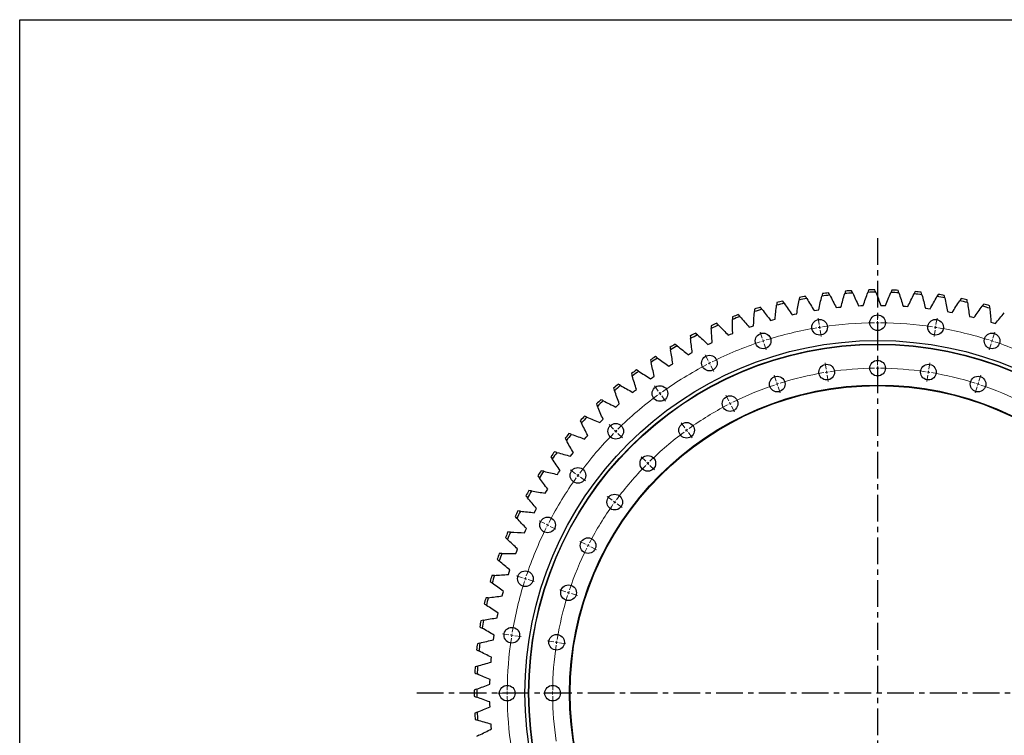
# Model space of a CAD drawing. Header units: millimetres. Extents: x -207 to 5749, y 4771 to 9302.
# Tile 5 of 12: x -207 to 1431, y 8112 to 9302. Entities that reach past the tile are written whole.
import ezdxf

# ---------------------------------------------------------------- set-up
doc = ezdxf.new("R2010")
doc.units = ezdxf.units.MM
doc.header["$LTSCALE"] = 20
doc.linetypes.add('CENTER', pattern=[10.16, 6.35, -1.27, 1.27, -1.27])

msp = doc.modelspace()

# ---------------------------------------------------------------- linework, layer by layer
at = {"linetype": 'CENTER', "ltscale": 0.35}
for p, q in [((1220.3, 8939), (1220.3, 7425.5)), ((1991.9, 8182.2), (448.7, 8182.2))]:
    msp.add_line(p, q, dxfattribs=at)
at = {"color": 7, "linetype": 'Continuous', "lineweight": 25}
for p, q in [((1225.7, 8827.2), (1229.6, 8827.2)), ((1229.6, 8827.2), (1233.5, 8827.1)), ((1078.1, 8811.4), (1081.9, 8812.3)), ((1081.9, 8812.3), (1085.8, 8813.1)), ((1114.6, 8818.5), (1118.5, 8819.2)), ((1118.5, 8819.2), (1122.4, 8819.8)), ((1151.4, 8823.6), (1155.3, 8824)), ((1155.3, 8824), (1159.3, 8824.4)), ((1188.5, 8826.5), (1192.4, 8826.7)), ((1192.4, 8826.7), (1196.4, 8826.8)), ((1262.8, 8825.9), (1266.7, 8825.6)), ((1266.7, 8825.6), (1270.7, 8825.3)), ((1299.8, 8822.3), (1303.7, 8821.9)), ((1303.7, 8821.9), (1307.6, 8821.3)), ((1336.6, 8816.7), (1340.4, 8816)), ((1340.4, 8816), (1344.3, 8815.2)), ((1042.1, 8802.2), (1045.9, 8803.3)), ((1045.9, 8803.3), (1049.7, 8804.3)), ((1372.9, 8808.9), (1376.7, 8808)), ((1376.7, 8808), (1380.6, 8807)), ((1408.8, 8799.1), (1412.5, 8798)), ((1412.5, 8798), (1416.3, 8796.8)), ((972, 8777.5), (975.6, 8779.1)), ((975.6, 8779.1), (979.3, 8780.5)), ((1006.7, 8790.9), (1010.4, 8792.2)), ((1010.4, 8792.2), (1014.1, 8793.4)), ((938.1, 8762.2), (941.6, 8764)), ((941.6, 8764), (945.2, 8765.6)), ((905.1, 8745), (908.6, 8747)), ((908.6, 8747), (912, 8748.8)), ((876.5, 8728.1), (879.9, 8730.1)), ((873.2, 8725.9), (876.5, 8728.1)), ((842.5, 8705), (845.7, 8707.3)), ((845.7, 8707.3), (848.9, 8709.6)), ((813, 8682.4), (816, 8684.9)), ((816, 8684.9), (819.1, 8687.3)), ((784.9, 8658.1), (787.8, 8660.8)), ((787.8, 8660.8), (790.7, 8663.4)), ((758.2, 8632.2), (760.9, 8635.1)), ((760.9, 8635.1), (763.7, 8637.8)), ((733, 8604.9), (735.6, 8607.8)), ((735.6, 8607.8), (738.2, 8610.8)), ((711.9, 8579.2), (714.3, 8582.3)), ((709.5, 8576.1), (711.9, 8579.2)), ((687.6, 8546), (689.8, 8549.3)), ((689.8, 8549.3), (692.1, 8552.5)), ((667.6, 8514.7), (669.6, 8518.1)), ((669.6, 8518.1), (671.7, 8521.4)), ((649.3, 8482.3), (651.1, 8485.8)), ((651.1, 8485.8), (653, 8489.3)), ((633, 8448.9), (634.6, 8452.5)), ((634.6, 8452.5), (636.3, 8456.1)), ((618.6, 8414.6), (620, 8418.3)), ((620, 8418.3), (621.5, 8422)), ((607.4, 8383.3), (608.7, 8387.1)), ((606.2, 8379.6), (607.4, 8383.3)), ((595.9, 8343.9), (596.8, 8347.7)), ((596.8, 8347.7), (597.9, 8351.5)), ((587.6, 8307.6), (588.3, 8311.5)), ((588.3, 8311.5), (589.2, 8315.3)), ((581.4, 8271), (581.9, 8274.9)), ((581.9, 8274.9), (582.5, 8278.8)), ((577.4, 8234), (577.7, 8237.9)), ((577.7, 8237.9), (578, 8241.9)), ((575.4, 8196.9), (575.5, 8200.8)), ((575.5, 8200.8), (575.7, 8204.8)), ((575.5, 8163.6), (575.4, 8167.6)), ((575.7, 8159.7), (575.5, 8163.6)), ((577.7, 8126.5), (577.4, 8130.5)), ((578, 8122.6), (577.7, 8126.5))]:
    msp.add_line(p, q, dxfattribs=at)
at = {"color": 0, "linetype": 'Continuous', "lineweight": 18}
for p, q in [((1220.3, 8803.2), (1220.3, 8813.7)), ((1123.1, 8795.6), (1121.5, 8806)), ((1220.3, 8798.2), (1220.3, 8800.7)), ((1220.3, 8798.2), (1220.3, 8795.7)), ((1317.4, 8795.6), (1319.1, 8806)), ((1028.4, 8772.8), (1025.2, 8782.8)), ((1123.9, 8790.7), (1123.5, 8793.1)), ((1123.9, 8790.7), (1124.3, 8788.2)), ((1124.7, 8785.7), (1126.4, 8775.3)), ((1220.3, 8793.2), (1220.3, 8782.7)), ((1315.9, 8785.7), (1314.2, 8775.3)), ((1316.7, 8790.7), (1316.3, 8788.2)), ((1316.7, 8790.7), (1317.1, 8793.1)), ((1412.2, 8772.8), (1415.4, 8782.8)), ((1029.9, 8768.1), (1029.2, 8770.5)), ((1029.9, 8768.1), (1030.7, 8765.7)), ((1031.5, 8763.3), (1034.7, 8753.3)), ((1409.1, 8763.3), (1405.9, 8753.3)), ((1410.6, 8768.1), (1409.9, 8765.7)), ((1410.6, 8768.1), (1411.4, 8770.5)), ((938.4, 8735.6), (933.6, 8744.9)), ((940.6, 8731.1), (939.5, 8733.3)), ((940.6, 8731.1), (941.8, 8728.9)), ((1135, 8721), (1133.3, 8731.4)), ((1220.3, 8727.7), (1220.3, 8738.2)), ((1305.6, 8721), (1307.3, 8731.4)), ((942.9, 8726.6), (947.7, 8717.3)), ((1135.7, 8716.1), (1135.4, 8718.5)), ((1135.7, 8716.1), (1136.1, 8713.6)), ((1220.3, 8722.7), (1220.3, 8725.2)), ((1220.3, 8722.7), (1220.3, 8720.2)), ((1220.3, 8717.7), (1220.3, 8707.2)), ((1304.8, 8716.1), (1304.5, 8713.6)), ((1304.8, 8716.1), (1305.2, 8718.5)), ((1051.7, 8701), (1048.5, 8711)), ((1053.3, 8696.3), (1052.5, 8698.7)), ((1053.3, 8696.3), (1054, 8693.9)), ((1136.5, 8711.1), (1138.2, 8700.8)), ((1304.1, 8711.1), (1302.4, 8700.8)), ((1387.3, 8696.3), (1386.5, 8693.9)), ((1387.3, 8696.3), (1388.1, 8698.7)), ((1388.9, 8701), (1392.1, 8711)), ((855.3, 8684.6), (849.1, 8693.1)), ((858.2, 8680.6), (856.8, 8682.6)), ((858.2, 8680.6), (859.7, 8678.6)), ((1054.8, 8691.5), (1058.1, 8681.5)), ((1385.8, 8691.5), (1382.5, 8681.5)), ((861.2, 8676.5), (867.3, 8668)), ((972.6, 8668.3), (967.9, 8677.6)), ((974.9, 8663.8), (973.8, 8666.1)), ((974.9, 8663.8), (976, 8661.6)), ((977.2, 8659.4), (982, 8650)), ((899.7, 8623.6), (893.5, 8632)), ((781.2, 8621.3), (773.8, 8628.8)), ((784.7, 8617.8), (782.9, 8619.6)), ((784.7, 8617.8), (786.5, 8616)), ((902.6, 8619.5), (901.1, 8621.5)), ((902.6, 8619.5), (904.1, 8617.5)), ((905.5, 8615.5), (911.7, 8607)), ((788.3, 8614.3), (795.7, 8606.9)), ((834.6, 8568), (827.1, 8575.4)), ((838.1, 8564.4), (836.3, 8566.2)), ((717.9, 8547.2), (709.4, 8553.4)), ((838.1, 8564.4), (839.9, 8562.7)), ((841.6, 8560.9), (849.1, 8553.5)), ((721.9, 8544.3), (719.9, 8545.8)), ((721.9, 8544.3), (724, 8542.8)), ((726, 8541.4), (734.5, 8535.2)), ((779, 8502.9), (770.5, 8509)), ((783, 8499.9), (781, 8501.4)), ((783, 8499.9), (785, 8498.5)), ((787.1, 8497), (795.6, 8490.8)), ((667, 8464.2), (657.6, 8468.9)), ((671.4, 8461.9), (669.2, 8463)), ((671.4, 8461.9), (673.7, 8460.8)), ((675.9, 8459.6), (685.2, 8454.9)), ((734.3, 8429.9), (724.9, 8434.7)), ((738.7, 8427.6), (736.5, 8428.8)), ((738.7, 8427.6), (740.9, 8426.5)), ((743.2, 8425.3), (752.5, 8420.6)), ((629.7, 8374.1), (619.7, 8377.4)), ((634.4, 8372.6), (632.1, 8373.4)), ((634.4, 8372.6), (636.8, 8371.8)), ((639.2, 8371), (649.2, 8367.8)), ((701.5, 8350.8), (691.5, 8354)), ((706.2, 8349.3), (703.9, 8350)), ((706.2, 8349.3), (708.6, 8348.5)), ((711, 8347.7), (721, 8344.5)), ((606.9, 8279.4), (596.6, 8281)), ((611.9, 8278.6), (609.4, 8279)), ((611.9, 8278.6), (614.3, 8278.2)), ((616.8, 8277.8), (627.2, 8276.2)), ((681.5, 8267.6), (671.1, 8269.2)), ((686.4, 8266.8), (684, 8267.2)), ((686.4, 8266.8), (688.9, 8266.4)), ((691.4, 8266), (701.8, 8264.4)), ((599.3, 8182.2), (588.8, 8182.2)), ((604.3, 8182.2), (601.8, 8182.2)), ((604.3, 8182.2), (606.8, 8182.2)), ((609.3, 8182.2), (619.8, 8182.2)), ((674.8, 8182.2), (664.3, 8182.2)), ((679.8, 8182.2), (677.3, 8182.2)), ((679.8, 8182.2), (682.3, 8182.2)), ((684.8, 8182.2), (695.3, 8182.2))]:
    msp.add_line(p, q, dxfattribs=at)
msp.add_lwpolyline([(-206.7, 9302.3), (5749.4, 9302.3), (5749.4, 4770.7), (-206.7, 4770.7)], close=True)
at = {"color": 7, "linetype": 'Continuous', "lineweight": 25}
for centre, radius in [((1220.3, 8798.2), 13), ((1123.9, 8790.7), 13), ((1316.7, 8790.7), 13), ((1029.9, 8768.1), 13), ((1410.6, 8768.1), 13), ((1220.3, 8182.2), 586.5), ((1220.3, 8182.2), 580.5), ((1220.3, 8182.2), 580), ((940.6, 8731.1), 13), ((1135.7, 8716.1), 13), ((1220.3, 8722.7), 13), ((1304.8, 8716.1), 13), ((1053.3, 8696.3), 13), ((1387.3, 8696.3), 13), ((1220.3, 8182.2), 512.5), ((1220.3, 8182.2), 511.5), ((858.2, 8680.6), 13), ((974.9, 8663.8), 13), ((784.7, 8617.8), 13), ((902.6, 8619.5), 13), ((838.1, 8564.4), 13), ((721.9, 8544.3), 13), ((783, 8499.9), 13), ((671.4, 8461.9), 13), ((738.7, 8427.6), 13), ((634.4, 8372.6), 13), ((706.2, 8349.3), 13), ((611.9, 8278.6), 13), ((686.4, 8266.8), 13), ((604.3, 8182.2), 13), ((679.8, 8182.2), 13)]:
    msp.add_circle(centre, radius, dxfattribs=at)
for radius, start, end in [(666.8, 96.864, 97.9983), (670.8, 96.9962, 97.8662), (666.8, 93.5613, 94.6956), (670.8, 93.6934, 94.5634), (666.8, 90.2585, 91.3928), (670.8, 90.3907, 91.2607), (666.8, 86.9558, 88.0901), (670.8, 87.0879, 87.9579), (666.8, 83.653, 84.7873), (670.8, 83.7852, 84.6552), (670.8, 80.4824, 81.3524), (666.8, 103.4695, 104.6038), (670.8, 103.6017, 104.4717), (666.8, 100.1668, 101.3011), (670.8, 100.2989, 101.1689), (666.8, 80.3503, 81.4846), (666.8, 77.0475, 78.1818), (670.8, 77.1797, 78.0497), (670.8, 73.8769, 74.7469), (670.8, 110.2072, 111.0772), (666.8, 106.7723, 107.9066), (670.8, 106.9044, 107.7745), (666.8, 73.7448, 74.8791), (670.8, 113.51, 114.38), (666.8, 110.0751, 111.2093), (670.8, 116.8127, 117.6827), (666.8, 113.3778, 114.5121), (670.8, 120.1155, 120.9855), (666.8, 116.6806, 117.8149), (666.8, 119.9833, 121.1176), (670.8, 123.4182, 124.2882), (666.8, 123.2861, 124.4204), (670.8, 126.721, 127.591), (666.8, 126.5888, 127.7231), (670.8, 130.0237, 130.8937), (666.8, 129.8916, 131.0259), (670.8, 133.3265, 134.1965), (666.8, 133.1943, 134.3286), (670.8, 136.6292, 137.4992), (666.8, 136.4971, 137.6314), (670.8, 139.932, 140.802), (666.8, 139.7998, 140.9341), (670.8, 143.2347, 144.1047), (666.8, 143.1026, 144.2369), (670.8, 146.5375, 147.4075), (666.8, 146.4053, 147.5396), (670.8, 149.8402, 150.7102), (666.8, 149.7081, 150.8424), (670.8, 153.143, 154.013), (666.8, 153.0108, 154.1451), (670.8, 156.4457, 157.3157), (666.8, 156.3136, 157.4479), (670.8, 159.7485, 160.6185), (666.8, 159.6163, 160.7506), (670.8, 163.0512, 163.9212), (666.8, 162.9191, 164.0534), (670.8, 166.354, 167.224), (666.8, 166.2218, 167.3561), (666.8, 169.5246, 170.6589), (670.8, 169.6567, 170.5267), (670.8, 172.9595, 173.8295), (666.8, 172.8273, 173.9616), (670.8, 176.2622, 177.1322), (666.8, 176.1301, 177.2644), (666.8, 179.4329, 180.5671), (670.8, 179.565, 180.435), (670.8, 182.8678, 183.7378), (666.8, 182.7356, 183.8699)]:
    msp.add_arc((1220.3, 8182.2), radius, start, end, dxfattribs=at)
at = {"color": 0, "linetype": 'Continuous', "lineweight": 18}
for radius, start, end in [(616, 90.4651, 98.5349), (616, 90, 90.2325), (616, 89.7675, 90), (616, 81.4651, 89.5349), (616, 99.4651, 107.5349), (616, 99, 99.2325), (616, 98.7675, 99), (616, 81, 81.2325), (616, 80.7675, 81), (616, 72.4651, 80.5349), (616, 108.4651, 116.5349), (616, 108, 108.2325), (616, 107.7675, 108), (616, 72, 72.2325), (616, 71.7675, 72), (616, 63.4651, 71.5349), (616, 117, 117.2325), (616, 116.7675, 117), (616, 117.4651, 125.5349), (540.5, 99.53, 107.47), (540.5, 99, 99.265), (540.5, 98.735, 99), (540.5, 90.53, 98.47), (540.5, 90, 90.265), (540.5, 89.735, 90), (540.5, 81.53, 89.47), (540.5, 81, 81.265), (540.5, 80.735, 81), (540.5, 72.53, 80.47), (540.5, 108, 108.265), (540.5, 107.735, 108), (540.5, 72, 72.265), (540.5, 71.735, 72), (616, 126, 126.2325), (616, 125.7675, 126), (540.5, 108.53, 116.47), (540.5, 63.53, 71.47), (616, 126.4651, 134.5349), (540.5, 117, 117.265), (540.5, 116.735, 117), (540.5, 117.53, 125.47), (616, 135, 135.2325), (616, 134.7675, 135), (540.5, 126.53, 134.47), (540.5, 126, 126.265), (540.5, 125.735, 126), (616, 135.4651, 143.5349), (540.5, 134.735, 135), (540.5, 135.53, 143.47), (540.5, 135, 135.265), (616, 144.4651, 152.5349), (616, 144, 144.2325), (616, 143.7675, 144), (540.5, 144, 144.265), (540.5, 143.735, 144), (540.5, 144.53, 152.47), (616, 153.4651, 161.5349), (616, 153, 153.2325), (616, 152.7675, 153), (540.5, 153.53, 161.47), (540.5, 153, 153.265), (540.5, 152.735, 153), (616, 162, 162.2325), (616, 161.7675, 162), (616, 162.4651, 170.5349), (540.5, 162.53, 170.47), (540.5, 162, 162.265), (540.5, 161.735, 162), (616, 171.4651, 179.5349), (616, 171, 171.2325), (616, 170.7675, 171), (540.5, 171.53, 179.47), (540.5, 171, 171.265), (540.5, 170.735, 171), (616, 179.7675, 180), (616, 180, 180.2325), (616, 180.4651, 188.5349), (540.5, 179.735, 180), (540.5, 180, 180.265), (540.5, 180.53, 188.47)]:
    msp.add_arc((1220.3, 8182.2), radius, start, end, dxfattribs=at)
at = {"color": 7, "linetype": 'Continuous', "lineweight": 25}
for points in [[(1128.5, 8846.7), (1128.2, 8845.3), (1127.8, 8843.9), (1127.5, 8842.5)], [(1140.6, 8844.3), (1139.9, 8845.5), (1139.3, 8846.8), (1138.6, 8848)], [(1140.6, 8844.3), (1144.3, 8837.4), (1147.9, 8830.5), (1151.4, 8823.6)], [(1159.3, 8824.4), (1161.4, 8831.9), (1163.5, 8839.3), (1165.7, 8846.8)], [(1166.9, 8850.9), (1166.5, 8849.5), (1166.1, 8848.2), (1165.7, 8846.8)], [(1178.9, 8847.7), (1178.3, 8849), (1177.7, 8850.3), (1177.1, 8851.6)], [(1178.9, 8847.7), (1182.1, 8840.7), (1185.3, 8833.6), (1188.5, 8826.5)], [(1196.4, 8826.8), (1198.9, 8834.2), (1201.5, 8841.5), (1204.1, 8848.8)], [(1205.5, 8852.9), (1205.1, 8851.5), (1204.6, 8850.2), (1204.1, 8848.8)], [(1217.3, 8849), (1216.8, 8850.4), (1216.2, 8851.7), (1215.7, 8853)], [(1217.3, 8849), (1220.1, 8841.8), (1222.9, 8834.5), (1225.7, 8827.2)], [(1233.5, 8827.1), (1236.5, 8834.3), (1239.5, 8841.5), (1242.5, 8848.7)], [(1244.2, 8852.6), (1243.6, 8851.3), (1243.1, 8850), (1242.5, 8848.7)], [(1255.7, 8848.1), (1255.3, 8849.5), (1254.8, 8850.8), (1254.4, 8852.2)], [(1255.7, 8848.1), (1258.1, 8840.7), (1260.5, 8833.3), (1262.8, 8825.9)], [(1270.7, 8825.3), (1274, 8832.3), (1277.4, 8839.3), (1280.9, 8846.3)], [(1282.8, 8850.1), (1282.1, 8848.8), (1281.5, 8847.6), (1280.9, 8846.3)], [(1294, 8844.9), (1293.6, 8846.3), (1293.3, 8847.7), (1292.9, 8849.1)], [(1294, 8844.9), (1296, 8837.4), (1297.9, 8829.9), (1299.8, 8822.3)], [(1321.2, 8845.4), (1320.4, 8844.2), (1319.7, 8842.9), (1319, 8841.7)], [(1332.1, 8839.6), (1331.8, 8841), (1331.5, 8842.4), (1331.2, 8843.8)], [(1049.7, 8804.3), (1050.5, 8812), (1051.3, 8819.8), (1052.2, 8827.5)], [(1052.7, 8831.8), (1052.5, 8830.3), (1052.3, 8828.9), (1052.2, 8827.5)], [(1065, 8830.7), (1064.2, 8831.9), (1063.4, 8833), (1062.5, 8834.2)], [(1065, 8830.7), (1069.4, 8824.3), (1073.8, 8817.8), (1078.1, 8811.4)], [(1085.8, 8813.1), (1087, 8820.8), (1088.3, 8828.4), (1089.6, 8836.1)], [(1090.4, 8840.3), (1090.1, 8838.9), (1089.9, 8837.5), (1089.6, 8836.1)], [(1102.6, 8838.6), (1101.9, 8839.8), (1101.1, 8841), (1100.4, 8842.2)], [(1102.6, 8838.6), (1106.6, 8831.9), (1110.6, 8825.2), (1114.6, 8818.5)], [(1122.4, 8819.8), (1124, 8827.4), (1125.8, 8835), (1127.5, 8842.5)], [(1307.6, 8821.3), (1311.4, 8828.1), (1315.2, 8834.9), (1319, 8841.7)], [(1332.1, 8839.6), (1333.6, 8832), (1335.1, 8824.3), (1336.6, 8816.7)], [(1344.3, 8815.2), (1348.4, 8821.8), (1352.6, 8828.4), (1356.9, 8834.9)], [(1359.2, 8838.5), (1358.4, 8837.3), (1357.6, 8836.1), (1356.9, 8834.9)], [(1369.8, 8832.1), (1369.6, 8833.5), (1369.3, 8834.9), (1369.1, 8836.3)], [(1369.8, 8832.1), (1370.9, 8824.4), (1371.9, 8816.7), (1372.9, 8808.9)], [(1396.8, 8829.4), (1395.9, 8828.3), (1395.1, 8827.1), (1394.2, 8825.9)], [(991.4, 8808.5), (990.5, 8809.6), (989.5, 8810.7), (988.6, 8811.7)], [(1014.1, 8793.4), (1014.5, 8801.2), (1014.8, 8809), (1015.3, 8816.7)], [(1015.5, 8821), (1015.4, 8819.6), (1015.4, 8818.2), (1015.3, 8816.7)], [(1027.9, 8820.7), (1027, 8821.8), (1026.1, 8822.9), (1025.2, 8824.1)], [(1027.9, 8820.7), (1032.7, 8814.5), (1037.4, 8808.4), (1042.1, 8802.2)], [(1380.6, 8807), (1385.1, 8813.4), (1389.6, 8819.7), (1394.2, 8825.9)], [(1406.9, 8822.4), (1406.8, 8823.8), (1406.7, 8825.2), (1406.6, 8826.7)], [(1406.9, 8822.4), (1407.6, 8814.6), (1408.2, 8806.9), (1408.8, 8799.1)], [(1416.3, 8796.8), (1421.2, 8802.8), (1426.1, 8808.9), (1431, 8814.9)], [(955.7, 8794.3), (954.7, 8795.3), (953.7, 8796.3), (952.7, 8797.4)], [(979.1, 8808.2), (979.1, 8806.7), (979.1, 8805.3), (979.1, 8803.9)], [(979.3, 8780.5), (979.1, 8788.3), (979.1, 8796.1), (979.1, 8803.9)], [(991.4, 8808.5), (996.5, 8802.7), (1001.6, 8796.8), (1006.7, 8790.9)], [(920.9, 8778), (919.8, 8779), (918.8, 8780), (917.7, 8780.9)], [(943.4, 8793.2), (943.5, 8791.8), (943.6, 8790.4), (943.6, 8788.9)], [(945.2, 8765.6), (944.6, 8773.4), (944.1, 8781.2), (943.6, 8788.9)], [(955.7, 8794.3), (961.2, 8788.7), (966.6, 8783.2), (972, 8777.5)], [(887.1, 8759.8), (886, 8760.7), (884.8, 8761.6), (883.7, 8762.5)], [(908.7, 8776.3), (908.8, 8774.8), (909, 8773.4), (909.2, 8772)], [(912, 8748.8), (911, 8756.5), (910.1, 8764.3), (909.2, 8772)], [(920.9, 8778), (926.7, 8772.8), (932.4, 8767.5), (938.1, 8762.2)], [(875, 8757.3), (875.2, 8755.9), (875.4, 8754.5), (875.7, 8753.1)], [(879.9, 8730.1), (878.5, 8737.8), (877.1, 8745.4), (875.7, 8753.1)], [(887.1, 8759.8), (893.1, 8754.9), (899.1, 8750), (905.1, 8745)], [(842.4, 8736.5), (842.7, 8735.1), (843.1, 8733.7), (843.4, 8732.3)], [(848.9, 8709.6), (847, 8717.2), (845.2, 8724.7), (843.4, 8732.3)], [(854.3, 8739.6), (853.2, 8740.5), (852, 8741.3), (850.9, 8742.1)], [(854.3, 8739.6), (860.7, 8735.1), (867, 8730.5), (873.2, 8725.9)], [(811.1, 8713.8), (811.5, 8712.4), (811.9, 8711), (812.3, 8709.7)], [(822.8, 8717.6), (821.6, 8718.4), (820.4, 8719.2), (819.2, 8719.9)], [(822.8, 8717.6), (829.4, 8713.5), (836, 8709.3), (842.5, 8705)], [(819.1, 8687.3), (816.8, 8694.8), (814.5, 8702.2), (812.3, 8709.7)], [(781.2, 8689.3), (781.6, 8688), (782.1, 8686.6), (782.6, 8685.3)], [(790.7, 8663.4), (788, 8670.7), (785.3, 8678), (782.6, 8685.3)], [(792.7, 8693.8), (791.4, 8694.5), (790.2, 8695.2), (788.9, 8695.9)], [(792.7, 8693.8), (799.5, 8690.1), (806.2, 8686.3), (813, 8682.4)], [(763.9, 8668.4), (762.6, 8669), (761.3, 8669.6), (760, 8670.2)], [(763.9, 8668.4), (770.9, 8665), (777.9, 8661.6), (784.9, 8658.1)], [(752.7, 8663.2), (753.2, 8661.9), (753.8, 8660.5), (754.4, 8659.2)], [(763.7, 8637.8), (760.5, 8644.9), (757.4, 8652.1), (754.4, 8659.2)], [(725.7, 8635.4), (726.4, 8634.1), (727, 8632.9), (727.6, 8631.6)], [(738.2, 8610.8), (734.6, 8617.7), (731.1, 8624.6), (727.6, 8631.6)], [(736.6, 8641.3), (735.3, 8641.8), (734, 8642.3), (732.7, 8642.9)], [(736.6, 8641.3), (743.8, 8638.3), (751, 8635.3), (758.2, 8632.2)], [(700.4, 8606.2), (701.2, 8604.9), (701.9, 8603.7), (702.6, 8602.5)], [(714.3, 8582.3), (710.4, 8589), (706.5, 8595.7), (702.6, 8602.5)], [(711, 8612.6), (709.6, 8613.1), (708.3, 8613.6), (706.9, 8614)], [(711, 8612.6), (718.4, 8610.1), (725.7, 8607.5), (733, 8604.9)], [(687, 8582.6), (685.7, 8583), (684.3, 8583.3), (682.9, 8583.7)], [(687, 8582.6), (694.5, 8580.5), (702, 8578.3), (709.5, 8576.1)], [(676.9, 8575.5), (677.7, 8574.3), (678.4, 8573.1), (679.2, 8571.9)], [(692.1, 8552.5), (687.8, 8558.9), (683.5, 8565.4), (679.2, 8571.9)], [(664.9, 8551.2), (663.5, 8551.5), (662.1, 8551.8), (660.7, 8552.1)], [(664.9, 8551.2), (672.5, 8549.5), (680.1, 8547.8), (687.6, 8546)], [(655.1, 8543.6), (656, 8542.4), (656.8, 8541.3), (657.7, 8540.1)], [(671.7, 8521.4), (667, 8527.6), (662.3, 8533.9), (657.7, 8540.1)], [(644.5, 8518.6), (643.1, 8518.8), (641.7, 8519), (640.3, 8519.3)], [(644.5, 8518.6), (652.2, 8517.3), (659.9, 8516), (667.6, 8514.7)], [(635.3, 8510.4), (636.2, 8509.3), (637.1, 8508.2), (638, 8507.1)], [(653, 8489.3), (648, 8495.2), (643, 8501.1), (638, 8507.1)], [(626.1, 8484.8), (624.7, 8485), (623.3, 8485.1), (621.9, 8485.3)], [(626.1, 8484.8), (633.9, 8484), (641.6, 8483.2), (649.3, 8482.3)], [(617.3, 8476.2), (618.3, 8475.1), (619.3, 8474.1), (620.2, 8473)], [(636.3, 8456.1), (630.9, 8461.7), (625.6, 8467.3), (620.2, 8473)], [(601.4, 8440.9), (602.4, 8439.9), (603.5, 8439), (604.5, 8438)], [(621.5, 8422), (615.8, 8427.3), (610.1, 8432.6), (604.5, 8438)], [(609.7, 8450.1), (608.2, 8450.2), (606.8, 8450.2), (605.4, 8450.3)], [(609.7, 8450.1), (617.4, 8449.8), (625.2, 8449.4), (633, 8448.9)], [(587.5, 8404.8), (588.6, 8403.9), (589.7, 8403), (590.8, 8402.1)], [(608.7, 8387.1), (602.7, 8392), (596.7, 8397), (590.8, 8402.1)], [(595.2, 8414.5), (593.8, 8414.5), (592.4, 8414.4), (591, 8414.4)], [(595.2, 8414.5), (603, 8414.6), (610.8, 8414.6), (618.6, 8414.6)], [(582.9, 8378.1), (581.5, 8378), (580.1, 8377.9), (578.6, 8377.8)], [(582.9, 8378.1), (590.7, 8378.6), (598.4, 8379.1), (606.2, 8379.6)], [(575.7, 8368), (576.9, 8367.2), (578, 8366.3), (579.2, 8365.4)], [(597.9, 8351.5), (591.6, 8356.1), (585.4, 8360.7), (579.2, 8365.4)], [(572.7, 8341), (571.3, 8340.9), (569.8, 8340.7), (568.4, 8340.5)], [(572.7, 8341), (580.4, 8342), (588.1, 8343), (595.9, 8343.9)], [(566.1, 8330.6), (567.3, 8329.8), (568.5, 8329), (569.7, 8328.2)], [(589.2, 8315.3), (582.6, 8319.6), (576.1, 8323.9), (569.7, 8328.2)], [(564.6, 8303.5), (563.2, 8303.2), (561.8, 8302.9), (560.4, 8302.7)], [(564.6, 8303.5), (572.3, 8304.9), (579.9, 8306.3), (587.6, 8307.6)], [(558.6, 8292.6), (559.9, 8291.9), (561.1, 8291.2), (562.3, 8290.5)], [(582.5, 8278.8), (575.8, 8282.6), (569, 8286.5), (562.3, 8290.5)], [(558.7, 8265.5), (566.3, 8267.4), (573.8, 8269.2), (581.4, 8271)], [(553.4, 8254.3), (554.7, 8253.7), (555.9, 8253), (557.2, 8252.4)], [(558.7, 8265.5), (557.3, 8265.1), (555.9, 8264.8), (554.6, 8264.5)], [(578, 8241.9), (571.1, 8245.3), (564.1, 8248.8), (557.2, 8252.4)], [(555, 8227.2), (553.7, 8226.8), (552.3, 8226.4), (550.9, 8226)], [(555, 8227.2), (562.4, 8229.5), (569.9, 8231.8), (577.4, 8234)], [(550.3, 8215.8), (551.6, 8215.2), (552.9, 8214.6), (554.3, 8214.1)], [(575.7, 8204.8), (568.5, 8207.8), (561.4, 8210.9), (554.3, 8214.1)], [(553.5, 8188.8), (552.2, 8188.3), (550.9, 8187.8), (549.5, 8187.3)], [(553.5, 8188.8), (560.8, 8191.6), (568.1, 8194.2), (575.4, 8196.9)], [(549.5, 8177.1), (550.9, 8176.6), (552.2, 8176.1), (553.5, 8175.6)], [(575.4, 8167.6), (568.1, 8170.2), (560.8, 8172.9), (553.5, 8175.6)], [(554.3, 8150.4), (561.4, 8153.6), (568.5, 8156.7), (575.7, 8159.7)], [(554.3, 8150.4), (552.9, 8149.8), (551.6, 8149.3), (550.3, 8148.7)], [(550.9, 8138.5), (552.3, 8138.1), (553.7, 8137.7), (555, 8137.2)], [(577.4, 8130.5), (569.9, 8132.7), (562.4, 8134.9), (555, 8137.2)], [(557.2, 8112.1), (555.9, 8111.4), (554.7, 8110.8), (553.4, 8110.1)], [(557.2, 8112.1), (564.1, 8115.6), (571.1, 8119.1), (578, 8122.6)]]:
    msp.add_open_spline(points, degree=3, dxfattribs=at)

doc.saveas('drawing.dxf')
